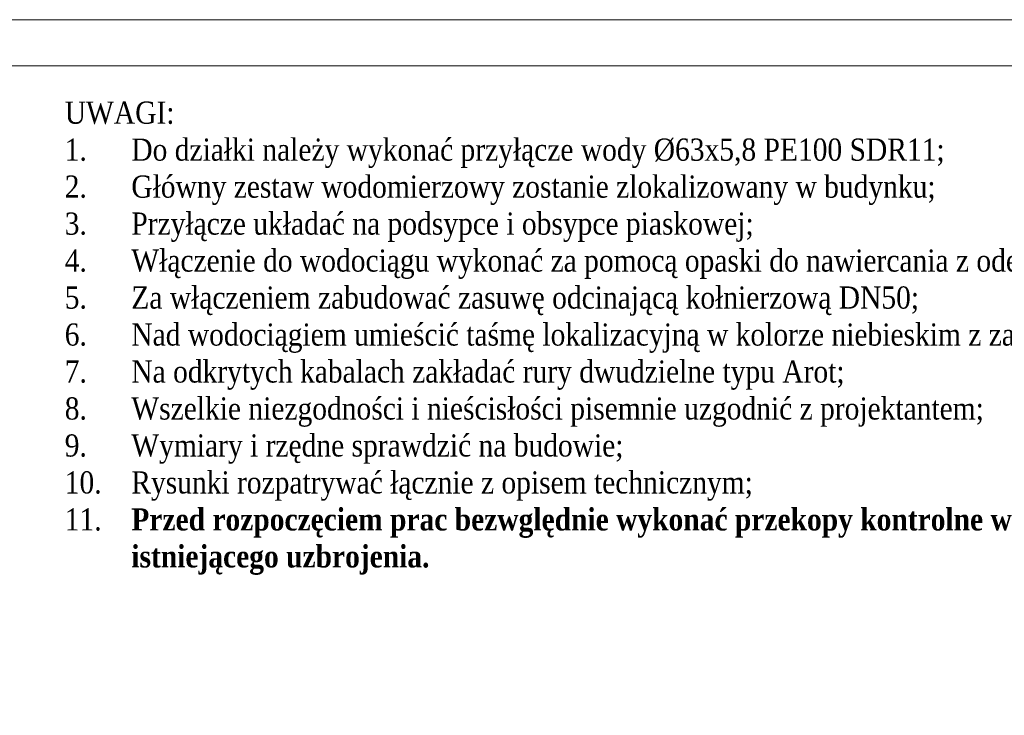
# Model space of a CAD drawing. Header units: metres. Extents: x 179 to 4242, y -694 to 805.
# Tile 14 of 25: x 754 to 860, y 514 to 589. Entities that reach past the tile are written whole.
import ezdxf

# ---------------------------------------------------------------- set-up
doc = ezdxf.new("R2010")
doc.units = ezdxf.units.M
doc.header["$LTSCALE"] = 2
for name, color, linetype, lineweight in [('Linie_tabeli', 7, 'Continuous', 0), ('RR_opis', 7, 'Continuous', 0), ('warstwa_nr_0', 8, 'Continuous', 0)]:
    doc.layers.add(name, color=color, linetype=linetype, lineweight=lineweight)
doc.styles.add('Garamond', font='GARA.TTF')

msp = doc.modelspace()

# ---------------------------------------------------------------- linework, layer by layer
at = {"layer": 'Linie_tabeli'}
msp.add_lwpolyline([(521.299, 297), (914, 297), (914, 584), (521.299, 584)], close=True, dxfattribs=at)
at = {"layer": 'warstwa_nr_0'}
msp.add_lwpolyline([(496.299, 292), (919, 292), (919, 589), (496.299, 589)], close=True, dxfattribs=at)

# ---------------------------------------------------------------- texts
at = {"layer": 'RR_opis', "insert": (756.337, 580.141), "char_height": 2.4, "width": 157.19346, "attachment_point": 1, "style": 'Garamond'}
msp.add_mtext('\\pxi-3,l4,qlt4,51;{\\A1;UWAGI:}\\P\\pq*,t4;\\A1;1.^IDo działki należy wykonać przyłącze wody %%c63x5,8 PE100 SDR11;\\P\\pql;2.^IGłówny zestaw wodomierzowy zostanie zlokalizowany w budynku;\\P3.^IPrzyłącze układać na podsypce i obsypce piaskowej;\\P4.^IWłączenie do wodociągu wykonać za pomocą opaski do nawiercania z odejściem kołnierzowym DN50;\\P5.^IZa włączeniem zabudować zasuwę odcinającą kołnierzową DN50;\\P6.^INad wodociągiem umieścić taśmę lokalizacyjną w kolorze niebieskim z zatopioną wkładką metalową;\\P7.^INa odkrytych kabalach zakładać rury dwudzielne typu Arot;\\P8.^IWszelkie niezgodności i nieścisłości pisemnie uzgodnić z projektantem;\\P9.^IWymiary i rzędne sprawdzić na budowie;\\P10.^IRysunki rozpatrywać łącznie z opisem technicznym;\\P11.^I{\\fGaramond|b1|i0|c238|p18;Przed rozpoczęciem prac bezwględnie wykonać przekopy kontrolne w celu potwierdzenia rzędnych istniejącego uzbrojenia.}\\P\\pi0,l1,t4,5;', dxfattribs=at)

doc.saveas('drawing.dxf')
